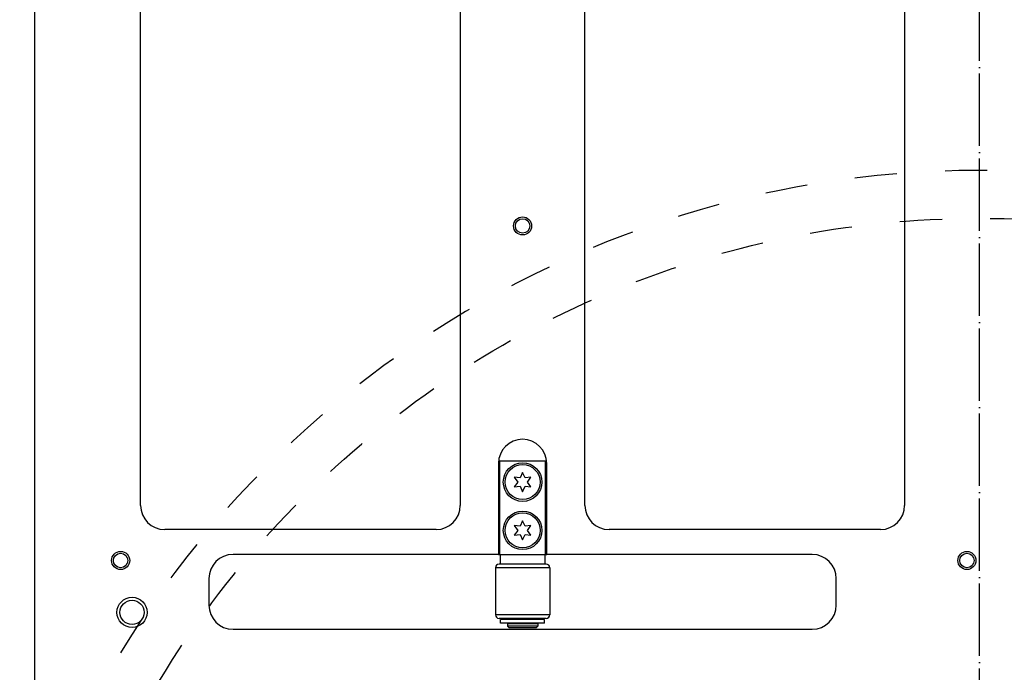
# Model space of a CAD drawing. Extents: x -1763 to 4575, y -3429 to 1051.
# Tile 165 of 193: x 3743 to 3906, y -1638 to -1530. Entities that reach past the tile are written whole.
import ezdxf

# ---------------------------------------------------------------- set-up
doc = ezdxf.new("R2010")
doc.units = 0
doc.linetypes.add('DASHED', pattern=[15, 7, -8])
doc.linetypes.add('DOT_CENTER', pattern=[14, 12, -1, 0, -1])
doc.layers.get('0').update_dxf_attribs({"linetype": 'CONTINUOUS'})
doc.layers.add('1', color=7, linetype='CONTINUOUS')

# ---------------------------------------------------------------- blocks, each defined once
blk = doc.blocks.new('DUT_BOARD__78', base_point=(4184.31, -1929.7))
at = {"color": 1, "linetype": 'CONTINUOUS'}
for p, q in [((3763.01, -1610.74), (3763.01, -1518.06)), ((3816.01, -1518.06), (3816.01, -1610.74)), ((3836.67, -1610.74), (3836.67, -1518.06)), ((3889.67, -1518.06), (3889.67, -1610.74)), ((3812.01, -1614.74), (3767.01, -1614.74)), ((3885.67, -1614.74), (3840.67, -1614.74))]:
    blk.add_line(p, q, dxfattribs=at)
for centre, start, end in [((3767.01, -1610.74), 180, -90), ((3812.01, -1610.74), -90, 0), ((3840.67, -1610.74), 180, -90), ((3885.67, -1610.74), -90, 0)]:
    blk.add_arc(centre, 4, start, end, dxfattribs=at)
blk = doc.blocks.new('BEARING_HK0509__95', base_point=(3830.84, -1629.48))
at = {"color": 1, "linetype": 'CONTINUOUS'}
for p, q in [((3822.64, -1620.48), (3822.44, -1620.48)), ((3823.84, -1620.48), (3822.64, -1620.48)), ((3828.84, -1620.48), (3823.84, -1620.48)), ((3830.04, -1620.48), (3828.84, -1620.48)), ((3830.24, -1620.48), (3830.04, -1620.48)), ((3821.84, -1621.08), (3821.84, -1628.88)), ((3830.84, -1621.08), (3821.84, -1621.08)), ((3830.84, -1621.08), (3830.84, -1628.88)), ((3830.84, -1628.88), (3821.84, -1628.88)), ((3830.24, -1629.48), (3822.44, -1629.48))]:
    blk.add_line(p, q, dxfattribs=at)
for centre, start, end in [((3822.44, -1621.08), 90, 180), ((3830.24, -1621.08), 0, 90), ((3822.44, -1628.88), 180, -90), ((3830.24, -1628.88), -90, 0)]:
    blk.add_arc(centre, 0.6, start, end, dxfattribs=at)
blk = doc.blocks.new('23796-0S111__96', base_point=(3830.14, -1630.98))
at = {"color": 1, "linetype": 'CONTINUOUS'}
for p, q in [((3830.14, -1603.38), (3822.54, -1603.38)), ((3822.54, -1618.88), (3822.54, -1603.38)), ((3830.14, -1618.88), (3830.14, -1603.38)), ((3822.54, -1618.88), (3822.64, -1618.88)), ((3822.64, -1618.88), (3822.64, -1620.48)), ((3822.64, -1618.88), (3830.04, -1618.88)), ((3830.04, -1618.88), (3830.04, -1620.48)), ((3830.04, -1618.88), (3830.14, -1618.88)), ((3823.84, -1620.48), (3822.64, -1620.48)), ((3828.84, -1620.48), (3823.84, -1620.48)), ((3830.04, -1620.48), (3828.84, -1620.48)), ((3823.84, -1629.48), (3823.84, -1629.68)), ((3824.74, -1629.68), (3823.84, -1629.68)), ((3823.84, -1630.38), (3823.84, -1630.78)), ((3824.74, -1630.38), (3823.84, -1630.38)), ((3826.34, -1629.68), (3824.74, -1629.68)), ((3824.74, -1630.38), (3824.74, -1630.28)), ((3826.34, -1630.38), (3824.74, -1630.38)), ((3827.94, -1629.68), (3826.34, -1629.68)), ((3827.94, -1630.38), (3826.34, -1630.38)), ((3828.84, -1629.68), (3827.94, -1629.68)), ((3827.94, -1630.38), (3827.94, -1630.28)), ((3828.84, -1630.38), (3827.94, -1630.38)), ((3828.84, -1629.48), (3828.84, -1629.68)), ((3828.84, -1630.38), (3828.84, -1630.78)), ((3826.34, -1630.78), (3823.84, -1630.78)), ((3824.04, -1630.98), (3823.84, -1630.78)), ((3824.04, -1630.98), (3828.64, -1630.98)), ((3828.84, -1630.78), (3826.34, -1630.78)), ((3828.64, -1630.98), (3828.84, -1630.78))]:
    blk.add_line(p, q, dxfattribs=at)
for centre in [(3826.34, -1606.88), (3826.34, -1614.88)]:
    blk.add_circle(centre, 3.2, dxfattribs=at)
blk = doc.blocks.new('WASHER1__97', base_point=(3829.99, -1630.28))
at = {"color": 1, "linetype": 'CONTINUOUS'}
for p, q in [((3822.69, -1630.28), (3822.69, -1629.68)), ((3823.84, -1629.68), (3822.69, -1629.68)), ((3829.99, -1630.28), (3822.69, -1630.28)), ((3824.74, -1629.68), (3823.84, -1629.68)), ((3826.34, -1629.68), (3824.74, -1629.68)), ((3827.94, -1629.68), (3826.34, -1629.68)), ((3828.84, -1629.68), (3827.94, -1629.68)), ((3829.99, -1629.68), (3828.84, -1629.68)), ((3829.99, -1630.28), (3829.99, -1629.68))]:
    blk.add_line(p, q, dxfattribs=at)
blk = doc.blocks.new('BEARING_ASSY2_2__98', base_point=(3830.84, -1630.98))
for name, p in [('23796-0S111__96', (3830.14, -1630.98)), ('BEARING_HK0509__95', (3830.84, -1629.48)), ('WASHER1__97', (3829.99, -1630.28))]:
    blk.add_blockref(name, p)
blk = doc.blocks.new('BEARINGS__111', base_point=(4152.31, -1972.18))
blk.add_blockref('BEARING_ASSY2_2__98', (3830.84, -1630.98))
blk = doc.blocks.new('0515-2034_M3X12_13__124', base_point=(3976.56, -1831.78))
at = {"color": 1, "linetype": 'CONTINUOUS'}
for p, q in [((3972.27, -1828.08), (3972.86, -1828.88)), ((3973.26, -1828.19), (3972.27, -1828.08)), ((3973.66, -1827.28), (3973.26, -1828.19)), ((3974.06, -1828.19), (3973.66, -1827.28)), ((3975.05, -1828.08), (3974.06, -1828.19)), ((3974.46, -1828.88), (3975.05, -1828.08)), ((3972.86, -1828.88), (3972.27, -1829.68)), ((3972.27, -1829.68), (3973.26, -1829.57)), ((3973.26, -1829.57), (3973.66, -1830.48)), ((3973.66, -1830.48), (3974.06, -1829.57)), ((3974.06, -1829.57), (3975.05, -1829.68)), ((3975.05, -1829.68), (3974.46, -1828.88))]:
    blk.add_line(p, q, dxfattribs=at)
blk.add_circle((3973.66, -1828.88), 2.9, dxfattribs=at)
blk = doc.blocks.new('0515-2034_M3X12_10__125', base_point=(3976.56, -1839.78))
at = {"color": 1, "linetype": 'CONTINUOUS'}
for p, q in [((3972.27, -1836.08), (3972.86, -1836.88)), ((3973.26, -1836.19), (3972.27, -1836.08)), ((3973.66, -1835.28), (3973.26, -1836.19)), ((3974.06, -1836.19), (3973.66, -1835.28)), ((3975.05, -1836.08), (3974.06, -1836.19)), ((3974.46, -1836.88), (3975.05, -1836.08)), ((3972.86, -1836.88), (3972.27, -1837.68)), ((3972.27, -1837.68), (3973.26, -1837.57)), ((3973.26, -1837.57), (3973.66, -1838.48)), ((3973.66, -1838.48), (3974.06, -1837.57)), ((3974.06, -1837.57), (3975.05, -1837.68)), ((3975.05, -1837.68), (3974.46, -1836.88))]:
    blk.add_line(p, q, dxfattribs=at)
blk.add_circle((3973.66, -1836.88), 2.9, dxfattribs=at)
blk = doc.blocks.new('0515-2034_M3X12_2__126', base_point=(3976.56, -1609.78))
at = {"color": 1, "linetype": 'CONTINUOUS'}
for p, q in [((3972.27, -1606.08), (3972.86, -1606.88)), ((3973.26, -1606.19), (3972.27, -1606.08)), ((3973.66, -1605.28), (3973.26, -1606.19)), ((3974.06, -1606.19), (3973.66, -1605.28)), ((3975.05, -1606.08), (3974.06, -1606.19)), ((3974.46, -1606.88), (3975.05, -1606.08)), ((3972.86, -1606.88), (3972.27, -1607.68)), ((3972.27, -1607.68), (3973.26, -1607.57)), ((3973.26, -1607.57), (3973.66, -1608.48)), ((3973.66, -1608.48), (3974.06, -1607.57)), ((3974.06, -1607.57), (3975.05, -1607.68)), ((3975.05, -1607.68), (3974.46, -1606.88))]:
    blk.add_line(p, q, dxfattribs=at)
blk.add_circle((3973.66, -1606.88), 2.9, dxfattribs=at)
blk = doc.blocks.new('0515-2034_M3X12_3__127', base_point=(3976.56, -1617.78))
at = {"color": 1, "linetype": 'CONTINUOUS'}
for p, q in [((3972.27, -1614.08), (3972.86, -1614.88)), ((3973.26, -1614.19), (3972.27, -1614.08)), ((3973.66, -1613.28), (3973.26, -1614.19)), ((3974.06, -1614.19), (3973.66, -1613.28)), ((3975.05, -1614.08), (3974.06, -1614.19)), ((3974.46, -1614.88), (3975.05, -1614.08)), ((3972.86, -1614.88), (3972.27, -1615.68)), ((3972.27, -1615.68), (3973.26, -1615.57)), ((3973.26, -1615.57), (3973.66, -1616.48)), ((3973.66, -1616.48), (3974.06, -1615.57)), ((3974.06, -1615.57), (3975.05, -1615.68)), ((3975.05, -1615.68), (3974.46, -1614.88))]:
    blk.add_line(p, q, dxfattribs=at)
blk.add_circle((3973.66, -1614.88), 2.9, dxfattribs=at)
blk = doc.blocks.new('0515-2034_M3X12_3__128', base_point=(3829.24, -1617.78))
at = {"color": 1, "linetype": 'CONTINUOUS'}
for p, q in [((3824.95, -1614.08), (3825.54, -1614.88)), ((3825.94, -1614.19), (3824.95, -1614.08)), ((3826.34, -1613.28), (3825.94, -1614.19)), ((3826.74, -1614.19), (3826.34, -1613.28)), ((3827.73, -1614.08), (3826.74, -1614.19)), ((3827.14, -1614.88), (3827.73, -1614.08)), ((3825.54, -1614.88), (3824.95, -1615.68)), ((3824.95, -1615.68), (3825.94, -1615.57)), ((3825.94, -1615.57), (3826.34, -1616.48)), ((3826.34, -1616.48), (3826.74, -1615.57)), ((3826.74, -1615.57), (3827.73, -1615.68)), ((3827.73, -1615.68), (3827.14, -1614.88))]:
    blk.add_line(p, q, dxfattribs=at)
blk.add_circle((3826.34, -1614.88), 2.9, dxfattribs=at)
blk = doc.blocks.new('0515-2034_M3X12_8__129', base_point=(3829.24, -1839.78))
at = {"color": 1, "linetype": 'CONTINUOUS'}
for p, q in [((3824.95, -1836.08), (3825.54, -1836.88)), ((3825.94, -1836.19), (3824.95, -1836.08)), ((3826.34, -1835.28), (3825.94, -1836.19)), ((3826.74, -1836.19), (3826.34, -1835.28)), ((3827.73, -1836.08), (3826.74, -1836.19)), ((3827.14, -1836.88), (3827.73, -1836.08)), ((3825.54, -1836.88), (3824.95, -1837.68)), ((3824.95, -1837.68), (3825.94, -1837.57)), ((3825.94, -1837.57), (3826.34, -1838.48)), ((3826.34, -1838.48), (3826.74, -1837.57)), ((3826.74, -1837.57), (3827.73, -1837.68)), ((3827.73, -1837.68), (3827.14, -1836.88))]:
    blk.add_line(p, q, dxfattribs=at)
blk.add_circle((3826.34, -1836.88), 2.9, dxfattribs=at)
blk = doc.blocks.new('0515-2034_M3X12_9__130', base_point=(3829.24, -1831.78))
at = {"color": 1, "linetype": 'CONTINUOUS'}
for p, q in [((3824.95, -1828.08), (3825.54, -1828.88)), ((3825.94, -1828.19), (3824.95, -1828.08)), ((3826.34, -1827.28), (3825.94, -1828.19)), ((3826.74, -1828.19), (3826.34, -1827.28)), ((3827.73, -1828.08), (3826.74, -1828.19)), ((3827.14, -1828.88), (3827.73, -1828.08)), ((3825.54, -1828.88), (3824.95, -1829.68)), ((3824.95, -1829.68), (3825.94, -1829.57)), ((3825.94, -1829.57), (3826.34, -1830.48)), ((3826.34, -1830.48), (3826.74, -1829.57)), ((3826.74, -1829.57), (3827.73, -1829.68)), ((3827.73, -1829.68), (3827.14, -1828.88))]:
    blk.add_line(p, q, dxfattribs=at)
blk.add_circle((3826.34, -1828.88), 2.9, dxfattribs=at)
blk = doc.blocks.new('0515-2034_M3X12_2__131', base_point=(3829.24, -1609.78))
at = {"color": 1, "linetype": 'CONTINUOUS'}
for p, q in [((3824.95, -1606.08), (3825.54, -1606.88)), ((3825.94, -1606.19), (3824.95, -1606.08)), ((3826.34, -1605.28), (3825.94, -1606.19)), ((3826.74, -1606.19), (3826.34, -1605.28)), ((3827.73, -1606.08), (3826.74, -1606.19)), ((3827.14, -1606.88), (3827.73, -1606.08)), ((3825.54, -1606.88), (3824.95, -1607.68)), ((3824.95, -1607.68), (3825.94, -1607.57)), ((3825.94, -1607.57), (3826.34, -1608.48)), ((3826.34, -1608.48), (3826.74, -1607.57)), ((3826.74, -1607.57), (3827.73, -1607.68)), ((3827.73, -1607.68), (3827.14, -1606.88))]:
    blk.add_line(p, q, dxfattribs=at)
blk.add_circle((3826.34, -1606.88), 2.9, dxfattribs=at)
blk = doc.blocks.new('SCREWSET_STIFFENER__132', base_point=(4123.88, -1839.78))
for name, p in [('0515-2034_M3X12_2__131', (3829.24, -1609.78)), ('0515-2034_M3X12_2__126', (3976.56, -1609.78)), ('0515-2034_M3X12_3__128', (3829.24, -1617.78)), ('0515-2034_M3X12_3__127', (3976.56, -1617.78)), ('0515-2034_M3X12_9__130', (3829.24, -1831.78)), ('0515-2034_M3X12_13__124', (3976.56, -1831.78)), ('0515-2034_M3X12_8__129', (3829.24, -1839.78)), ('0515-2034_M3X12_10__125', (3976.56, -1839.78))]:
    blk.add_blockref(name, p)
blk = doc.blocks.new('SMALLPARTS__138', base_point=(4240, -1972.18))
for name, p in [('BEARINGS__111', (4152.31, -1972.18)), ('SCREWSET_STIFFENER__132', (4123.88, -1839.78))]:
    blk.add_blockref(name, p)
blk = doc.blocks.new('E7018-24101__139', base_point=(4200, -1958.68))
at = {"color": 1, "linetype": 'CONTINUOUS'}
for p, q in [((3745.4, -1489.08), (3745.4, -1652.38)), ((3763.01, -1610.74), (3763.01, -1518.06)), ((3816.01, -1518.06), (3816.01, -1610.74)), ((3836.67, -1610.74), (3836.67, -1518.06)), ((3889.67, -1518.06), (3889.67, -1610.74)), ((3822.34, -1603.78), (3822.34, -1618.88)), ((3830.34, -1618.88), (3830.34, -1603.78)), ((3812.01, -1614.74), (3767.01, -1614.74)), ((3885.67, -1614.74), (3840.67, -1614.74)), ((3822.34, -1618.88), (3778.34, -1618.88)), ((3822.34, -1618.88), (3822.54, -1618.88)), ((3822.54, -1618.88), (3822.64, -1618.88)), ((3822.64, -1618.88), (3830.04, -1618.88)), ((3830.04, -1618.88), (3830.14, -1618.88)), ((3830.14, -1618.88), (3830.34, -1618.88)), ((3874.34, -1618.88), (3830.34, -1618.88)), ((3774.34, -1622.88), (3774.34, -1627.28)), ((3878.34, -1627.28), (3878.34, -1622.88)), ((3778.34, -1631.28), (3874.34, -1631.28))]:
    blk.add_line(p, q, dxfattribs=at)
for centre, radius in [((3826.34, -1564.4), 1.5), ((3826.34, -1564.4), 1.2), ((3759.71, -1619.88), 1.5), ((3759.71, -1619.88), 1.2), ((3900, -1619.88), 1.5), ((3900, -1619.88), 1.2), ((3761.6, -1628.48), 2.5), ((3761.6, -1628.48), 2)]:
    blk.add_circle(centre, radius, dxfattribs=at)
for centre, start, end in [((3826.34, -1603.78), 0, 180), ((3767.01, -1610.74), 180, -90), ((3812.01, -1610.74), -90, 0), ((3840.67, -1610.74), 180, -90), ((3885.67, -1610.74), -90, 0), ((3778.34, -1622.88), 90, 180), ((3874.34, -1622.88), 0, 90), ((3778.34, -1627.28), 180, -90), ((3874.34, -1627.28), -90, 0)]:
    blk.add_arc(centre, 4, start, end, dxfattribs=at)
blk = doc.blocks.new('E7018-64101__140', base_point=(4240, -1972.18))
for name, p in [('SMALLPARTS__138', (4240, -1972.18)), ('E7018-24101__139', (4200, -1958.68))]:
    blk.add_blockref(name, p)
blk = doc.blocks.new('STIFF_ASSY_DUTBD__141', base_point=(4240, -1972.18))
for name, p in [('E7018-64101__140', (4240, -1972.18)), ('DUT_BOARD__78', (4184.31, -1929.7))]:
    blk.add_blockref(name, p)
blk = doc.blocks.new('A1__142', base_point=(4240, -1972.18))
blk.add_blockref('STIFF_ASSY_DUTBD__141', (4240, -1972.18))
blk = doc.blocks.new('FRONT1__143', base_point=(4240, -1974.24))
blk.add_blockref('A1__142', (4240, -1972.18))
blk = doc.blocks.new('L1__144', base_point=(4240, -1974.24))
blk.add_blockref('FRONT1__143', (4240, -1974.24))
blk = doc.blocks.new('HEADPLATE_EG__479', base_point=(3354.3, -2091.02))
at = {"layer": '1', "color": 1, "linetype": 'DOT_CENTER'}
blk.add_line((3902.06, -1960), (3902.06, -1483.75), dxfattribs=at)
at = {"layer": '1', "color": 7, "linetype": 'DASHED'}
blk.add_circle((3902.06, -1721.88), 158.75, dxfattribs=at)
blk.add_arc((3902.06, -1721.88), 166.69, 17.3657, 162.6343, dxfattribs=at)

msp = doc.modelspace()

# ---------------------------------------------------------------- block references
msp.add_blockref('L1__144', (4240, -1974.24))
at = {"layer": '1'}
msp.add_blockref('HEADPLATE_EG__479', (3354.3, -2091.02), dxfattribs=at)

doc.saveas('drawing.dxf')
